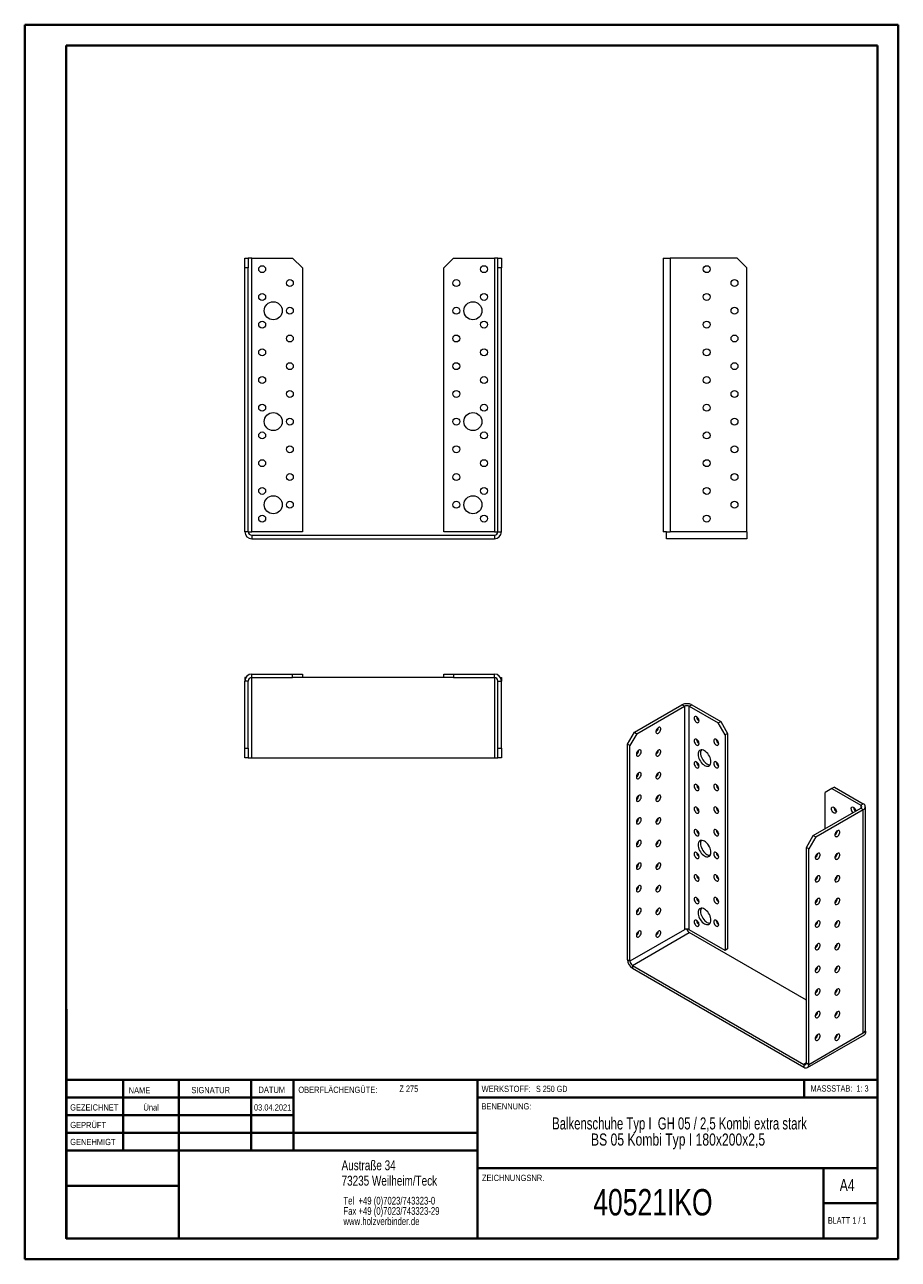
# Model space of a CAD drawing. Header units: millimetres. Extents: x 0 to 210, y 0 to 297.
import ezdxf

# ---------------------------------------------------------------- set-up
doc = ezdxf.new("R2010")
doc.units = ezdxf.units.MM
doc.styles.add('SLDTEXTSTYLE0', font='TXT', dxfattribs={"width": 0.75})
doc.styles.add('SLDTEXTSTYLE1', font='TXT', dxfattribs={"width": 0.681818})
doc.styles.add('SLDTEXTSTYLE2', font='TXT', dxfattribs={"width": 0.7})
doc.styles.add('SLDTEXTSTYLE3', font='TXT', dxfattribs={"width": 0.6875})
doc.styles.add('SLDTEXTSTYLE4', font='TXT', dxfattribs={"width": 0.69898})

# ---------------------------------------------------------------- blocks, each defined once
blk = doc.blocks.new('SW_NOTE_0')
at = {"color": 0, "linetype": 'Continuous', "lineweight": 0, "char_height": 1.8521, "attachment_point": 1, "style": 'SLDTEXTSTYLE0'}
for s, insert in [('Tel  +49 (0)7023/743323-0', (0, 2.39)), ('Fax +49 (0)7023/743323-29', (0, -0.08)), ('www.holzverbinder.de', (0, -2.55))]:
    blk.add_mtext(s, dxfattribs=dict(at, insert=insert))
blk = doc.blocks.new('SW_NOTE_1')
at = {"color": 0, "linetype": 'Continuous', "lineweight": 0, "char_height": 2.9104, "attachment_point": 2}
for s, insert, style in [('Balkenschuhe Typ I  GH 05 / 2,5 Kombi extra stark', (45.38, 3.75), 'SLDTEXTSTYLE4'), ('BS 05 Kombi Typ I 180x200x2,5', (45.03, -0.13), 'SLDTEXTSTYLE0')]:
    blk.add_mtext(s, dxfattribs=dict(at, insert=insert, style=style))

msp = doc.modelspace()

# ---------------------------------------------------------------- linework, layer by layer
at = {"color": 7, "linetype": 'Continuous', "lineweight": 40}
for p, q in [((0.08, 0.21), (0.08, 297.21)), ((0.08, 297.21), (210.08, 297.21)), ((210.08, 0.21), (210.08, 297.21)), ((210.08, 292.21), (210.08, 297.21)), ((10.08, 292.21), (205.08, 292.21)), ((10.08, 5.21), (10.08, 292.21)), ((205.08, 5.21), (205.08, 292.21)), ((10.11, 60.37), (10.11, 5.12)), ((205.08, 43.37), (10.11, 43.37)), ((23.71, 43.37), (23.71, 26.37)), ((37.1, 43.37), (37.1, 5.12)), ((54.51, 43.37), (54.51, 26.37)), ((64.71, 26.37), (64.71, 43.37)), ((108.91, 43.37), (108.91, 5.12)), ((187.47, 39.12), (187.47, 43.37)), ((64.71, 39.1), (10.11, 39.1)), ((205.08, 39.12), (108.91, 39.12)), ((64.71, 34.87), (10.11, 34.87)), ((108.91, 30.62), (10.11, 30.62)), ((108.91, 26.37), (10.11, 26.37)), ((108.91, 22.12), (205.08, 22.12)), ((192.08, 5.21), (192.08, 22.21)), ((37.1, 17.87), (10.11, 17.87)), ((10.11, 13.71), (10.08, 13.71)), ((205.08, 13.71), (192.08, 13.71)), ((10.11, 9.46), (10.08, 9.46)), ((10.08, 5.21), (205.08, 5.21)), ((205.08, 5.21), (180.99, 5.21)), ((0.08, 0.21), (210.08, 0.21))]:
    msp.add_line(p, q, dxfattribs=at)
at = {"color": 7, "linetype": 'Continuous', "lineweight": 15}
for p, q in [((52.99, 241.07), (53.82, 241.07)), ((52.99, 238.73), (52.99, 241.07)), ((53.82, 241.07), (53.82, 238.73)), ((54.66, 241.07), (53.82, 241.07)), ((54.66, 175.23), (54.66, 241.07)), ((54.66, 241.07), (64.49, 241.07)), ((66.82, 238.73), (64.49, 241.07)), ((103.16, 241.07), (100.82, 238.73)), ((103.16, 241.07), (112.99, 241.07)), ((112.99, 241.07), (112.99, 175.23)), ((113.82, 241.07), (112.99, 241.07)), ((113.82, 238.73), (113.82, 241.07)), ((113.82, 241.07), (114.66, 241.07)), ((114.66, 241.07), (114.66, 238.73)), ((153.54, 241.07), (153.54, 175.23)), ((153.54, 241.07), (155.21, 241.07)), ((155.21, 241.07), (155.21, 175.23)), ((171.37, 241.07), (155.21, 241.07)), ((173.71, 238.73), (171.37, 241.07)), ((52.99, 175.23), (52.99, 238.73)), ((53.82, 238.73), (52.99, 238.73)), ((53.82, 175.23), (53.82, 238.73)), ((66.82, 238.73), (66.82, 175.23)), ((100.82, 175.23), (100.82, 238.73)), ((114.66, 238.73), (113.82, 238.73)), ((113.82, 175.23), (113.82, 238.73)), ((114.66, 175.23), (114.66, 238.73)), ((173.71, 175.23), (173.71, 238.73)), ((53.82, 175.23), (52.99, 175.23)), ((53.82, 175.23), (54.66, 175.23)), ((66.82, 175.23), (54.66, 175.23)), ((112.99, 175.23), (100.82, 175.23)), ((112.99, 175.23), (113.82, 175.23)), ((113.82, 175.23), (114.66, 175.23)), ((154.37, 175.23), (153.54, 175.23)), ((154.37, 175.23), (155.21, 175.23)), ((154.37, 173.57), (154.37, 175.23)), ((173.71, 175.23), (155.21, 175.23)), ((173.71, 175.23), (173.71, 173.57)), ((54.66, 174.4), (54.66, 173.57)), ((54.66, 174.4), (112.99, 174.4)), ((54.66, 173.57), (112.99, 173.57)), ((112.99, 174.4), (112.99, 173.57)), ((173.71, 173.57), (154.37, 173.57)), ((52.99, 140.17), (52.99, 139.33)), ((53.21, 140.17), (52.99, 140.17)), ((54.66, 140.17), (54.66, 141)), ((54.66, 141), (64.49, 141)), ((54.66, 140.17), (64.49, 140.17)), ((54.66, 120.83), (54.66, 140.17)), ((64.49, 140.17), (64.49, 141)), ((64.49, 141), (66.82, 141)), ((66.82, 140.17), (64.49, 140.17)), ((66.82, 141), (66.82, 140.17)), ((100.82, 140.17), (66.82, 140.17)), ((100.82, 140.17), (100.82, 141)), ((100.82, 141), (103.16, 141)), ((103.16, 140.17), (100.82, 140.17)), ((103.16, 141), (103.16, 140.17)), ((103.16, 141), (112.99, 141)), ((103.16, 140.17), (112.99, 140.17)), ((112.99, 140.17), (112.99, 141)), ((112.99, 140.17), (112.99, 120.83)), ((114.43, 140.17), (114.66, 140.17)), ((114.66, 140.17), (114.66, 139.33)), ((53.82, 139.33), (52.99, 139.33)), ((52.99, 123.17), (52.99, 139.33)), ((53.82, 123.17), (53.82, 139.33)), ((113.82, 139.33), (114.66, 139.33)), ((113.82, 123.17), (113.82, 139.33)), ((114.66, 123.17), (114.66, 139.33)), ((146.64, 126.99), (158.07, 133.59)), ((147.23, 126.65), (158.66, 133.25)), ((158.66, 133.25), (158.07, 133.59)), ((158.66, 133.25), (158.66, 79.49)), ((159.84, 133.25), (160.43, 133.59)), ((159.84, 79.49), (159.84, 133.25)), ((159.84, 133.25), (166.79, 129.24)), ((160.43, 133.59), (167.38, 129.58)), ((166.79, 129.24), (167.38, 129.58)), ((168.44, 126.38), (166.79, 129.24)), ((167.38, 129.58), (169.03, 126.72)), ((144.99, 124.13), (146.64, 126.99)), ((147.23, 126.65), (145.58, 123.79)), ((146.64, 126.99), (147.23, 126.65)), ((169.03, 126.72), (168.44, 126.38)), ((168.44, 126.38), (168.44, 74.53)), ((169.03, 126.72), (169.03, 74.87)), ((52.99, 123.17), (53.82, 123.17)), ((52.99, 120.83), (52.99, 123.17)), ((53.82, 123.17), (53.82, 120.83)), ((113.82, 123.17), (114.66, 123.17)), ((113.82, 120.83), (113.82, 123.17)), ((114.66, 123.17), (114.66, 120.83)), ((145.58, 123.79), (144.99, 124.13)), ((144.99, 72.28), (144.99, 124.13)), ((145.58, 71.94), (145.58, 123.79)), ((53.82, 120.83), (52.99, 120.83)), ((53.82, 120.83), (54.66, 120.83)), ((54.66, 120.83), (112.99, 120.83)), ((112.99, 120.83), (113.82, 120.83)), ((114.66, 120.83), (113.82, 120.83)), ((194.13, 113.45), (192.48, 112.5)), ((194.72, 113.79), (194.13, 113.45)), ((194.13, 113.45), (201.08, 109.44)), ((194.72, 113.79), (201.67, 109.78)), ((192.48, 103.79), (192.48, 112.5)), ((189.65, 102.16), (201.08, 108.76)), ((190.24, 101.82), (201.67, 108.42)), ((201.08, 109.44), (201.67, 109.78)), ((201.08, 109.44), (201.08, 108.76)), ((201.08, 108.76), (201.67, 108.42)), ((201.67, 54.66), (201.67, 108.42)), ((202.16, 55.34), (202.16, 109.1)), ((188, 99.3), (189.65, 102.16)), ((190.24, 101.82), (188.59, 98.96)), ((189.65, 102.16), (190.24, 101.82)), ((188.59, 98.96), (188, 99.3)), ((188, 47.45), (188, 99.3)), ((188.59, 47.11), (188.59, 98.96)), ((158.66, 79.49), (145.58, 71.94)), ((146.17, 70.92), (159.84, 78.81)), ((168.44, 74.53), (159.84, 79.49)), ((188, 62.55), (159.84, 78.81)), ((169.03, 74.87), (168.44, 74.53)), ((145.58, 71.94), (144.99, 72.28)), ((146.17, 70.92), (187.41, 47.11)), ((146.17, 70.92), (146.17, 70.24)), ((146.17, 70.24), (187.41, 46.43)), ((195.19, 59.08), (194.95, 59.22)), ((188.25, 46.35), (201.92, 54.24)), ((188.59, 47.11), (201.67, 54.66)), ((202.26, 55), (201.67, 54.66)), ((202.1, 55.09), (202.26, 55)), ((188, 47.45), (187.41, 47.11)), ((187.41, 47.11), (187.41, 46.43)), ((188, 47.45), (188.59, 47.11))]:
    msp.add_line(p, q, dxfattribs=at)
at = {"color": 7, "linetype": 'Continuous', "lineweight": 0}
for p, q in [((64.71, 39.12), (10.11, 39.12)), ((23.71, 5.21), (23.71, 5.12)), ((54.51, 5.21), (54.51, 5.12))]:
    msp.add_line(p, q, dxfattribs=at)
at = {"color": 7, "linetype": 'Continuous', "lineweight": 15, "flags": 128}
for points in [[(162.19, 129.71), (162.17, 129.92), (162.1, 130.13), (161.99, 130.34), (161.85, 130.53), (161.69, 130.68), (161.52, 130.77), (161.36, 130.81), (161.22, 130.79), (161.11, 130.71), (161.04, 130.57), (161.01, 130.39), (161.04, 130.19), (161.11, 129.97), (161.22, 129.76), (161.36, 129.57), (161.52, 129.43), (161.69, 129.33), (161.85, 129.29), (161.99, 129.32), (162.1, 129.4), (162.17, 129.53), (162.19, 129.71)], [(152.41, 128.15), (152.25, 128.02), (152.09, 127.86), (151.97, 127.66), (151.88, 127.44), (151.83, 127.23), (151.83, 127.03), (151.88, 126.88), (151.97, 126.76), (152.09, 126.71), (152.25, 126.72), (152.41, 126.79), (152.58, 126.91), (152.73, 127.08), (152.86, 127.28), (152.95, 127.49), (152.99, 127.71), (152.99, 127.9), (152.95, 128.06), (152.86, 128.17), (152.73, 128.22), (152.58, 128.22), (152.41, 128.15)], [(162.19, 124.27), (162.17, 124.47), (162.1, 124.69), (161.99, 124.9), (161.85, 125.09), (161.69, 125.23), (161.52, 125.33), (161.36, 125.37), (161.22, 125.35), (161.11, 125.26), (161.04, 125.13), (161.01, 124.95), (161.04, 124.74), (161.11, 124.53), (161.22, 124.32), (161.36, 124.13), (161.52, 123.98), (161.69, 123.89), (161.85, 123.85), (161.99, 123.87), (162.1, 123.95), (162.17, 124.09), (162.19, 124.27)], [(166.91, 124.27), (166.88, 124.47), (166.81, 124.69), (166.7, 124.9), (166.56, 125.09), (166.4, 125.23), (166.23, 125.33), (166.07, 125.37), (165.93, 125.35), (165.82, 125.26), (165.75, 125.13), (165.73, 124.95), (165.75, 124.74), (165.82, 124.53), (165.93, 124.32), (166.07, 124.13), (166.23, 123.98), (166.4, 123.89), (166.56, 123.85), (166.7, 123.87), (166.81, 123.96), (166.88, 124.09), (166.91, 124.27)], [(147.7, 122.7), (147.53, 122.58), (147.38, 122.41), (147.25, 122.21), (147.16, 122), (147.11, 121.78), (147.11, 121.59), (147.16, 121.43), (147.25, 121.32), (147.38, 121.27), (147.53, 121.28), (147.7, 121.34), (147.86, 121.47), (148.02, 121.64), (148.14, 121.84), (148.23, 122.05), (148.28, 122.26), (148.28, 122.46), (148.23, 122.62), (148.14, 122.73), (148.02, 122.78), (147.86, 122.77), (147.7, 122.7)], [(152.41, 122.7), (152.25, 122.58), (152.09, 122.41), (151.97, 122.21), (151.88, 122), (151.83, 121.78), (151.83, 121.59), (151.88, 121.43), (151.97, 121.32), (152.09, 121.27), (152.25, 121.27), (152.41, 121.34), (152.58, 121.47), (152.73, 121.64), (152.86, 121.84), (152.95, 122.05), (152.99, 122.26), (152.99, 122.46), (152.95, 122.62), (152.86, 122.73), (152.73, 122.78), (152.58, 122.77), (152.41, 122.7)], [(165.02, 119.91), (165, 120.23), (164.93, 120.57), (164.82, 120.92), (164.66, 121.26), (164.47, 121.59), (164.26, 121.89), (164.01, 122.16), (163.76, 122.39), (163.49, 122.57), (163.22, 122.69), (162.97, 122.76), (162.72, 122.77), (162.5, 122.72), (162.32, 122.61), (162.16, 122.45), (162.05, 122.23), (161.98, 121.98), (161.96, 121.68), (161.98, 121.36), (162.05, 121.02), (162.16, 120.68), (162.32, 120.34), (162.5, 120.01), (162.72, 119.71), (162.97, 119.44), (163.22, 119.21), (163.49, 119.03), (163.76, 118.9), (164.01, 118.83), (164.26, 118.82), (164.47, 118.87), (164.66, 118.98), (164.82, 119.15), (164.93, 119.36), (165, 119.62), (165.02, 119.91)], [(162.74, 122.77), (162.64, 122.57), (162.57, 122.32), (162.55, 122.02), (162.57, 121.7), (162.64, 121.36), (162.75, 121.02), (162.9, 120.68), (163.09, 120.35), (163.31, 120.05), (163.55, 119.78), (163.81, 119.55), (164.08, 119.37), (164.34, 119.24), (164.6, 119.17), (164.83, 119.16)], [(162.19, 118.83), (162.17, 119.03), (162.1, 119.25), (161.99, 119.46), (161.85, 119.64), (161.69, 119.79), (161.52, 119.89), (161.36, 119.93), (161.22, 119.9), (161.11, 119.82), (161.04, 119.68), (161.01, 119.51), (161.04, 119.3), (161.11, 119.08), (161.22, 118.87), (161.36, 118.69), (161.52, 118.54), (161.69, 118.44), (161.85, 118.4), (161.99, 118.43), (162.1, 118.51), (162.17, 118.65), (162.19, 118.83)], [(166.91, 118.83), (166.88, 119.03), (166.81, 119.25), (166.7, 119.46), (166.56, 119.64), (166.4, 119.79), (166.23, 119.89), (166.07, 119.93), (165.93, 119.9), (165.82, 119.82), (165.75, 119.68), (165.73, 119.51), (165.75, 119.3), (165.82, 119.08), (165.93, 118.87), (166.07, 118.69), (166.23, 118.54), (166.4, 118.44), (166.56, 118.41), (166.7, 118.43), (166.81, 118.51), (166.88, 118.65), (166.91, 118.83)], [(147.7, 117.26), (147.53, 117.14), (147.38, 116.97), (147.25, 116.77), (147.16, 116.55), (147.11, 116.34), (147.11, 116.15), (147.16, 115.99), (147.25, 115.88), (147.38, 115.82), (147.53, 115.83), (147.7, 115.9), (147.86, 116.02), (148.02, 116.19), (148.14, 116.39), (148.23, 116.61), (148.28, 116.82), (148.28, 117.01), (148.23, 117.17), (148.14, 117.28), (148.02, 117.34), (147.86, 117.33), (147.7, 117.26)], [(152.41, 117.26), (152.25, 117.14), (152.09, 116.97), (151.97, 116.77), (151.88, 116.55), (151.83, 116.34), (151.83, 116.15), (151.88, 115.99), (151.97, 115.88), (152.09, 115.82), (152.25, 115.83), (152.41, 115.9), (152.58, 116.02), (152.73, 116.19), (152.86, 116.39), (152.95, 116.61), (152.99, 116.82), (152.99, 117.01), (152.95, 117.17), (152.86, 117.28), (152.73, 117.34), (152.58, 117.33), (152.41, 117.26)], [(162.19, 113.38), (162.17, 113.59), (162.1, 113.8), (161.99, 114.01), (161.85, 114.2), (161.69, 114.35), (161.52, 114.44), (161.36, 114.48), (161.22, 114.46), (161.11, 114.38), (161.04, 114.24), (161.01, 114.06), (161.04, 113.86), (161.11, 113.64), (161.22, 113.43), (161.36, 113.24), (161.52, 113.1), (161.69, 113), (161.85, 112.96), (161.99, 112.98), (162.1, 113.07), (162.17, 113.2), (162.19, 113.38)], [(166.91, 113.38), (166.88, 113.59), (166.81, 113.8), (166.7, 114.01), (166.56, 114.2), (166.4, 114.35), (166.23, 114.44), (166.07, 114.48), (165.93, 114.46), (165.82, 114.38), (165.75, 114.24), (165.73, 114.06), (165.75, 113.86), (165.82, 113.64), (165.93, 113.43), (166.07, 113.24), (166.23, 113.1), (166.4, 113), (166.56, 112.96), (166.7, 112.99), (166.81, 113.07), (166.88, 113.2), (166.91, 113.38)], [(147.7, 111.82), (147.53, 111.69), (147.38, 111.53), (147.25, 111.33), (147.16, 111.11), (147.11, 110.9), (147.11, 110.7), (147.16, 110.54), (147.25, 110.43), (147.38, 110.38), (147.53, 110.39), (147.7, 110.46), (147.86, 110.58), (148.02, 110.75), (148.14, 110.95), (148.23, 111.16), (148.28, 111.38), (148.28, 111.57), (148.23, 111.73), (148.14, 111.84), (148.02, 111.89), (147.86, 111.89), (147.7, 111.82)], [(152.41, 111.82), (152.25, 111.69), (152.09, 111.52), (151.97, 111.32), (151.88, 111.11), (151.83, 110.9), (151.83, 110.7), (151.88, 110.54), (151.97, 110.43), (152.09, 110.38), (152.25, 110.39), (152.41, 110.46), (152.58, 110.58), (152.73, 110.75), (152.86, 110.95), (152.95, 111.16), (152.99, 111.38), (152.99, 111.57), (152.95, 111.73), (152.86, 111.84), (152.73, 111.89), (152.58, 111.89), (152.41, 111.82)], [(162.19, 107.94), (162.17, 108.14), (162.1, 108.36), (161.99, 108.57), (161.85, 108.76), (161.69, 108.9), (161.52, 109), (161.36, 109.04), (161.22, 109.02), (161.11, 108.93), (161.04, 108.8), (161.01, 108.62), (161.04, 108.41), (161.11, 108.2), (161.22, 107.99), (161.36, 107.8), (161.52, 107.65), (161.69, 107.56), (161.85, 107.52), (161.99, 107.54), (162.1, 107.62), (162.17, 107.76), (162.19, 107.94)], [(166.91, 107.94), (166.88, 108.14), (166.81, 108.36), (166.7, 108.57), (166.56, 108.76), (166.4, 108.9), (166.23, 109), (166.07, 109.04), (165.93, 109.02), (165.82, 108.93), (165.75, 108.8), (165.73, 108.62), (165.75, 108.41), (165.82, 108.2), (165.93, 107.99), (166.07, 107.8), (166.23, 107.65), (166.4, 107.56), (166.56, 107.52), (166.7, 107.54), (166.81, 107.62), (166.88, 107.76), (166.91, 107.94)], [(194.01, 108.62), (194.04, 108.8), (194.11, 108.94), (194.22, 109.02), (194.36, 109.04), (194.52, 109), (194.69, 108.91), (194.85, 108.76), (194.99, 108.57), (195.1, 108.36), (195.17, 108.15), (195.19, 107.94), (195.17, 107.76), (195.1, 107.63), (194.99, 107.54), (194.85, 107.52), (194.69, 107.56), (194.52, 107.66), (194.36, 107.8), (194.22, 107.99), (194.11, 108.2), (194.04, 108.42), (194.01, 108.62)], [(198.73, 108.62), (198.75, 108.8), (198.82, 108.94), (198.93, 109.02), (199.07, 109.04), (199.23, 109), (199.4, 108.91), (199.56, 108.76), (199.7, 108.57), (199.81, 108.36), (199.88, 108.15), (199.9, 108.07)], [(147.7, 106.37), (147.53, 106.25), (147.38, 106.08), (147.25, 105.88), (147.16, 105.67), (147.11, 105.45), (147.11, 105.26), (147.16, 105.1), (147.25, 104.99), (147.38, 104.94), (147.53, 104.94), (147.7, 105.01), (147.86, 105.14), (148.02, 105.3), (148.14, 105.5), (148.23, 105.72), (148.28, 105.93), (148.28, 106.13), (148.23, 106.29), (148.14, 106.4), (148.02, 106.45), (147.86, 106.44), (147.7, 106.37)], [(152.41, 106.37), (152.25, 106.25), (152.09, 106.08), (151.97, 105.88), (151.88, 105.67), (151.83, 105.45), (151.83, 105.26), (151.88, 105.1), (151.97, 104.99), (152.09, 104.94), (152.25, 104.94), (152.41, 105.01), (152.58, 105.14), (152.73, 105.3), (152.86, 105.5), (152.95, 105.72), (152.99, 105.93), (152.99, 106.13), (152.95, 106.28), (152.86, 106.4), (152.73, 106.45), (152.58, 106.44), (152.41, 106.37)], [(147.7, 100.93), (147.53, 100.81), (147.38, 100.64), (147.25, 100.44), (147.16, 100.22), (147.11, 100.01), (147.11, 99.82), (147.16, 99.66), (147.25, 99.55), (147.38, 99.49), (147.53, 99.5), (147.7, 99.57), (147.86, 99.69), (148.02, 99.86), (148.14, 100.06), (148.23, 100.28), (148.28, 100.49), (148.28, 100.68), (148.23, 100.84), (148.14, 100.95), (148.02, 101.01), (147.86, 101), (147.7, 100.93)], [(152.41, 100.93), (152.25, 100.81), (152.09, 100.64), (151.97, 100.44), (151.88, 100.22), (151.83, 100.01), (151.83, 99.82), (151.88, 99.66), (151.97, 99.55), (152.09, 99.49), (152.25, 99.5), (152.41, 99.57), (152.58, 99.69), (152.73, 99.86), (152.86, 100.06), (152.95, 100.28), (152.99, 100.49), (152.99, 100.68), (152.95, 100.84), (152.86, 100.95), (152.73, 101.01), (152.58, 101), (152.41, 100.93)], [(162.19, 102.49), (162.17, 102.7), (162.1, 102.92), (161.99, 103.13), (161.85, 103.31), (161.69, 103.46), (161.52, 103.56), (161.36, 103.59), (161.22, 103.57), (161.11, 103.49), (161.04, 103.35), (161.01, 103.17), (161.04, 102.97), (161.11, 102.75), (161.22, 102.54), (161.36, 102.36), (161.52, 102.21), (161.69, 102.11), (161.85, 102.07), (161.99, 102.1), (162.1, 102.18), (162.17, 102.32), (162.19, 102.49)], [(165.02, 98.14), (165, 98.46), (164.93, 98.8), (164.82, 99.14), (164.66, 99.48), (164.47, 99.81), (164.26, 100.11), (164.01, 100.38), (163.76, 100.61), (163.49, 100.79), (163.22, 100.92), (162.97, 100.99), (162.72, 101), (162.5, 100.95), (162.32, 100.84), (162.16, 100.67), (162.05, 100.46), (161.98, 100.2), (161.96, 99.91), (161.98, 99.59), (162.05, 99.25), (162.16, 98.91), (162.32, 98.56), (162.5, 98.24), (162.72, 97.93), (162.97, 97.66), (163.22, 97.44), (163.49, 97.25), (163.76, 97.13), (164.01, 97.06), (164.26, 97.05), (164.47, 97.1), (164.66, 97.21), (164.82, 97.37), (164.93, 97.59), (165, 97.85), (165.02, 98.14)], [(162.74, 101), (162.64, 100.8), (162.57, 100.54), (162.55, 100.25), (162.57, 99.93), (162.64, 99.59), (162.75, 99.25), (162.9, 98.9), (163.09, 98.58), (163.31, 98.27), (163.55, 98), (163.81, 97.78), (164.08, 97.6), (164.34, 97.47), (164.6, 97.4), (164.83, 97.39)], [(166.91, 102.49), (166.88, 102.7), (166.81, 102.92), (166.7, 103.13), (166.56, 103.31), (166.4, 103.46), (166.23, 103.56), (166.07, 103.6), (165.93, 103.57), (165.82, 103.49), (165.75, 103.35), (165.73, 103.18), (165.75, 102.97), (165.82, 102.75), (165.93, 102.54), (166.07, 102.36), (166.23, 102.21), (166.4, 102.11), (166.56, 102.07), (166.7, 102.1), (166.81, 102.18), (166.88, 102.32), (166.91, 102.49)], [(195.43, 103.32), (195.26, 103.19), (195.11, 103.02), (194.98, 102.82), (194.89, 102.61), (194.84, 102.39), (194.84, 102.2), (194.89, 102.04), (194.98, 101.93), (195.11, 101.88), (195.26, 101.89), (195.43, 101.95), (195.59, 102.08), (195.75, 102.25), (195.87, 102.45), (195.96, 102.66), (196.01, 102.87), (196.01, 103.07), (195.96, 103.23), (195.87, 103.34), (195.75, 103.39), (195.59, 103.38), (195.43, 103.32)], [(162.19, 97.05), (162.17, 97.26), (162.1, 97.47), (161.99, 97.68), (161.85, 97.87), (161.69, 98.02), (161.52, 98.11), (161.36, 98.15), (161.22, 98.13), (161.11, 98.04), (161.04, 97.91), (161.01, 97.73), (161.04, 97.53), (161.11, 97.31), (161.22, 97.1), (161.36, 96.91), (161.52, 96.77), (161.69, 96.67), (161.85, 96.63), (161.99, 96.65), (162.1, 96.74), (162.17, 96.87), (162.19, 97.05)], [(166.91, 97.05), (166.88, 97.26), (166.81, 97.47), (166.7, 97.68), (166.56, 97.87), (166.4, 98.02), (166.23, 98.11), (166.07, 98.15), (165.93, 98.13), (165.82, 98.05), (165.75, 97.91), (165.73, 97.73), (165.75, 97.53), (165.82, 97.31), (165.93, 97.1), (166.07, 96.91), (166.23, 96.77), (166.4, 96.67), (166.56, 96.63), (166.7, 96.65), (166.81, 96.74), (166.88, 96.87), (166.91, 97.05)], [(147.7, 95.49), (147.53, 95.36), (147.38, 95.19), (147.25, 94.99), (147.16, 94.78), (147.11, 94.57), (147.11, 94.37), (147.16, 94.21), (147.25, 94.1), (147.38, 94.05), (147.53, 94.06), (147.7, 94.13), (147.86, 94.25), (148.02, 94.42), (148.14, 94.62), (148.23, 94.83), (148.28, 95.05), (148.28, 95.24), (148.23, 95.4), (148.14, 95.51), (148.02, 95.56), (147.86, 95.55), (147.7, 95.49)], [(152.41, 95.49), (152.25, 95.36), (152.09, 95.19), (151.97, 94.99), (151.88, 94.78), (151.83, 94.57), (151.83, 94.37), (151.88, 94.21), (151.97, 94.1), (152.09, 94.05), (152.25, 94.06), (152.41, 94.13), (152.58, 94.25), (152.73, 94.42), (152.86, 94.62), (152.95, 94.83), (152.99, 95.05), (152.99, 95.24), (152.95, 95.4), (152.86, 95.51), (152.73, 95.56), (152.58, 95.55), (152.41, 95.49)], [(190.71, 97.87), (190.55, 97.75), (190.39, 97.58), (190.27, 97.38), (190.18, 97.16), (190.13, 96.95), (190.13, 96.76), (190.18, 96.6), (190.27, 96.49), (190.39, 96.44), (190.55, 96.44), (190.71, 96.51), (190.88, 96.63), (191.03, 96.8), (191.16, 97), (191.25, 97.22), (191.3, 97.43), (191.3, 97.63), (191.25, 97.78), (191.16, 97.89), (191.03, 97.95), (190.88, 97.94), (190.71, 97.87)], [(195.43, 97.87), (195.26, 97.75), (195.11, 97.58), (194.98, 97.38), (194.89, 97.16), (194.84, 96.95), (194.84, 96.76), (194.89, 96.6), (194.98, 96.49), (195.11, 96.43), (195.26, 96.44), (195.43, 96.51), (195.59, 96.63), (195.75, 96.8), (195.87, 97), (195.96, 97.22), (196.01, 97.43), (196.01, 97.62), (195.96, 97.78), (195.87, 97.89), (195.75, 97.95), (195.59, 97.94), (195.43, 97.87)], [(162.19, 91.61), (162.17, 91.81), (162.1, 92.03), (161.99, 92.24), (161.85, 92.42), (161.69, 92.57), (161.52, 92.67), (161.36, 92.71), (161.22, 92.68), (161.11, 92.6), (161.04, 92.47), (161.01, 92.29), (161.04, 92.08), (161.11, 91.87), (161.22, 91.66), (161.36, 91.47), (161.52, 91.32), (161.69, 91.23), (161.85, 91.19), (161.99, 91.21), (162.1, 91.29), (162.17, 91.43), (162.19, 91.61)], [(166.91, 91.61), (166.88, 91.81), (166.81, 92.03), (166.7, 92.24), (166.56, 92.43), (166.4, 92.57), (166.23, 92.67), (166.07, 92.71), (165.93, 92.68), (165.82, 92.6), (165.75, 92.47), (165.73, 92.29), (165.75, 92.08), (165.82, 91.87), (165.93, 91.66), (166.07, 91.47), (166.23, 91.32), (166.4, 91.23), (166.56, 91.19), (166.7, 91.21), (166.81, 91.29), (166.88, 91.43), (166.91, 91.61)], [(190.71, 92.43), (190.55, 92.31), (190.39, 92.14), (190.27, 91.94), (190.18, 91.72), (190.13, 91.51), (190.13, 91.31), (190.18, 91.16), (190.27, 91.05), (190.39, 90.99), (190.55, 91), (190.71, 91.07), (190.88, 91.19), (191.03, 91.36), (191.16, 91.56), (191.25, 91.77), (191.3, 91.99), (191.3, 92.18), (191.25, 92.34), (191.16, 92.45), (191.03, 92.5), (190.88, 92.5), (190.71, 92.43)], [(195.43, 92.43), (195.26, 92.3), (195.11, 92.14), (194.98, 91.94), (194.89, 91.72), (194.84, 91.51), (194.84, 91.31), (194.89, 91.16), (194.98, 91.04), (195.11, 90.99), (195.26, 91), (195.43, 91.07), (195.59, 91.19), (195.75, 91.36), (195.87, 91.56), (195.96, 91.77), (196.01, 91.99), (196.01, 92.18), (195.96, 92.34), (195.87, 92.45), (195.75, 92.5), (195.59, 92.5), (195.43, 92.43)], [(147.7, 90.04), (147.53, 89.92), (147.38, 89.75), (147.25, 89.55), (147.16, 89.34), (147.11, 89.12), (147.11, 88.93), (147.16, 88.77), (147.25, 88.66), (147.38, 88.61), (147.53, 88.61), (147.7, 88.68), (147.86, 88.81), (148.02, 88.97), (148.14, 89.17), (148.23, 89.39), (148.28, 89.6), (148.28, 89.8), (148.23, 89.95), (148.14, 90.07), (148.02, 90.12), (147.86, 90.11), (147.7, 90.04)], [(152.41, 90.04), (152.25, 89.92), (152.09, 89.75), (151.97, 89.55), (151.88, 89.34), (151.83, 89.12), (151.83, 88.93), (151.88, 88.77), (151.97, 88.66), (152.09, 88.61), (152.25, 88.61), (152.41, 88.68), (152.58, 88.8), (152.73, 88.97), (152.86, 89.17), (152.95, 89.39), (152.99, 89.6), (152.99, 89.8), (152.95, 89.95), (152.86, 90.06), (152.73, 90.12), (152.58, 90.11), (152.41, 90.04)], [(162.19, 86.16), (162.17, 86.37), (162.1, 86.59), (161.99, 86.8), (161.85, 86.98), (161.69, 87.13), (161.52, 87.23), (161.36, 87.26), (161.22, 87.24), (161.11, 87.16), (161.04, 87.02), (161.01, 86.84), (161.04, 86.64), (161.11, 86.42), (161.22, 86.21), (161.36, 86.03), (161.52, 85.88), (161.69, 85.78), (161.85, 85.74), (161.99, 85.77), (162.1, 85.85), (162.17, 85.99), (162.19, 86.16)], [(166.91, 86.16), (166.88, 86.37), (166.81, 86.59), (166.7, 86.8), (166.56, 86.98), (166.4, 87.13), (166.23, 87.23), (166.07, 87.26), (165.93, 87.24), (165.82, 87.16), (165.75, 87.02), (165.73, 86.84), (165.75, 86.64), (165.82, 86.42), (165.93, 86.21), (166.07, 86.03), (166.23, 85.88), (166.4, 85.78), (166.56, 85.74), (166.7, 85.77), (166.81, 85.85), (166.88, 85.99), (166.91, 86.16)], [(190.71, 86.98), (190.55, 86.86), (190.39, 86.69), (190.27, 86.49), (190.18, 86.28), (190.13, 86.06), (190.13, 85.87), (190.18, 85.71), (190.27, 85.6), (190.39, 85.55), (190.55, 85.56), (190.71, 85.62), (190.88, 85.75), (191.03, 85.92), (191.16, 86.12), (191.25, 86.33), (191.3, 86.54), (191.3, 86.74), (191.25, 86.9), (191.16, 87.01), (191.03, 87.06), (190.88, 87.05), (190.71, 86.98)], [(195.43, 86.98), (195.26, 86.86), (195.11, 86.69), (194.98, 86.49), (194.89, 86.28), (194.84, 86.06), (194.84, 85.87), (194.89, 85.71), (194.98, 85.6), (195.11, 85.55), (195.26, 85.56), (195.43, 85.62), (195.59, 85.75), (195.75, 85.92), (195.87, 86.12), (195.96, 86.33), (196.01, 86.54), (196.01, 86.74), (195.96, 86.9), (195.87, 87.01), (195.75, 87.06), (195.59, 87.05), (195.43, 86.98)], [(147.7, 84.6), (147.53, 84.48), (147.38, 84.31), (147.25, 84.11), (147.16, 83.89), (147.11, 83.68), (147.11, 83.49), (147.16, 83.33), (147.25, 83.22), (147.38, 83.16), (147.53, 83.17), (147.7, 83.24), (147.86, 83.36), (148.02, 83.53), (148.14, 83.73), (148.23, 83.95), (148.28, 84.16), (148.28, 84.35), (148.23, 84.51), (148.14, 84.62), (148.02, 84.68), (147.86, 84.67), (147.7, 84.6)], [(152.41, 84.6), (152.25, 84.48), (152.09, 84.31), (151.97, 84.11), (151.88, 83.89), (151.83, 83.68), (151.83, 83.48), (151.88, 83.33), (151.97, 83.22), (152.09, 83.16), (152.25, 83.17), (152.41, 83.24), (152.58, 83.36), (152.73, 83.53), (152.86, 83.73), (152.95, 83.95), (152.99, 84.16), (152.99, 84.35), (152.95, 84.51), (152.86, 84.62), (152.73, 84.67), (152.58, 84.67), (152.41, 84.6)], [(165.02, 81.81), (165, 82.13), (164.93, 82.47), (164.82, 82.81), (164.66, 83.15), (164.47, 83.48), (164.26, 83.78), (164.01, 84.05), (163.76, 84.28), (163.49, 84.46), (163.22, 84.59), (162.97, 84.66), (162.72, 84.67), (162.5, 84.62), (162.32, 84.51), (162.16, 84.34), (162.05, 84.13), (161.98, 83.87), (161.96, 83.58), (161.98, 83.26), (162.05, 82.92), (162.16, 82.57), (162.32, 82.23), (162.5, 81.91), (162.72, 81.6), (162.97, 81.33), (163.22, 81.1), (163.49, 80.92), (163.76, 80.8), (164.01, 80.73), (164.26, 80.72), (164.47, 80.77), (164.66, 80.88), (164.82, 81.04), (164.93, 81.26), (165, 81.52), (165.02, 81.81)], [(162.74, 84.67), (162.64, 84.47), (162.57, 84.21), (162.55, 83.92), (162.57, 83.6), (162.64, 83.26), (162.75, 82.91), (162.9, 82.57), (163.09, 82.25), (163.31, 81.94), (163.55, 81.67), (163.81, 81.44), (164.08, 81.26), (164.34, 81.14), (164.6, 81.07), (164.83, 81.06)], [(162.19, 80.72), (162.17, 80.93), (162.1, 81.14), (161.99, 81.35), (161.85, 81.54), (161.69, 81.69), (161.52, 81.78), (161.36, 81.82), (161.22, 81.8), (161.11, 81.71), (161.04, 81.58), (161.01, 81.4), (161.04, 81.19), (161.11, 80.98), (161.22, 80.77), (161.36, 80.58), (161.52, 80.43), (161.69, 80.34), (161.85, 80.3), (161.99, 80.32), (162.1, 80.41), (162.17, 80.54), (162.19, 80.72)], [(166.91, 80.72), (166.88, 80.93), (166.81, 81.14), (166.7, 81.35), (166.56, 81.54), (166.4, 81.69), (166.23, 81.78), (166.07, 81.82), (165.93, 81.8), (165.82, 81.71), (165.75, 81.58), (165.73, 81.4), (165.75, 81.2), (165.82, 80.98), (165.93, 80.77), (166.07, 80.58), (166.23, 80.44), (166.4, 80.34), (166.56, 80.3), (166.7, 80.32), (166.81, 80.41), (166.88, 80.54), (166.91, 80.72)], [(190.71, 81.54), (190.55, 81.42), (190.39, 81.25), (190.27, 81.05), (190.18, 80.83), (190.13, 80.62), (190.13, 80.43), (190.18, 80.27), (190.27, 80.16), (190.39, 80.1), (190.55, 80.11), (190.71, 80.18), (190.88, 80.3), (191.03, 80.47), (191.16, 80.67), (191.25, 80.89), (191.3, 81.1), (191.3, 81.29), (191.25, 81.45), (191.16, 81.56), (191.03, 81.62), (190.88, 81.61), (190.71, 81.54)], [(195.43, 81.54), (195.26, 81.42), (195.11, 81.25), (194.98, 81.05), (194.89, 80.83), (194.84, 80.62), (194.84, 80.43), (194.89, 80.27), (194.98, 80.16), (195.11, 80.1), (195.26, 80.11), (195.43, 80.18), (195.59, 80.3), (195.75, 80.47), (195.87, 80.67), (195.96, 80.89), (196.01, 81.1), (196.01, 81.29), (195.96, 81.45), (195.87, 81.56), (195.75, 81.62), (195.59, 81.61), (195.43, 81.54)], [(147.7, 79.16), (147.53, 79.03), (147.38, 78.86), (147.25, 78.66), (147.16, 78.45), (147.11, 78.24), (147.11, 78.04), (147.16, 77.88), (147.25, 77.77), (147.38, 77.72), (147.53, 77.73), (147.7, 77.79), (147.86, 77.92), (148.02, 78.09), (148.14, 78.29), (148.23, 78.5), (148.28, 78.72), (148.28, 78.91), (148.23, 79.07), (148.14, 79.18), (148.02, 79.23), (147.86, 79.22), (147.7, 79.16)], [(152.41, 79.16), (152.25, 79.03), (152.09, 78.86), (151.97, 78.66), (151.88, 78.45), (151.83, 78.23), (151.83, 78.04), (151.88, 77.88), (151.97, 77.77), (152.09, 77.72), (152.25, 77.73), (152.41, 77.79), (152.58, 77.92), (152.73, 78.09), (152.86, 78.29), (152.95, 78.5), (152.99, 78.71), (152.99, 78.91), (152.95, 79.07), (152.86, 79.18), (152.73, 79.23), (152.58, 79.22), (152.41, 79.16)], [(190.71, 76.1), (190.55, 75.97), (190.39, 75.81), (190.27, 75.61), (190.18, 75.39), (190.13, 75.18), (190.13, 74.98), (190.18, 74.83), (190.27, 74.71), (190.39, 74.66), (190.55, 74.67), (190.71, 74.74), (190.88, 74.86), (191.03, 75.03), (191.16, 75.23), (191.25, 75.44), (191.3, 75.66), (191.3, 75.85), (191.25, 76.01), (191.16, 76.12), (191.03, 76.17), (190.88, 76.17), (190.71, 76.1)], [(195.43, 76.1), (195.26, 75.97), (195.11, 75.81), (194.98, 75.61), (194.89, 75.39), (194.84, 75.18), (194.84, 74.98), (194.89, 74.82), (194.98, 74.71), (195.11, 74.66), (195.26, 74.67), (195.43, 74.74), (195.59, 74.86), (195.75, 75.03), (195.87, 75.23), (195.96, 75.44), (196.01, 75.66), (196.01, 75.85), (195.96, 76.01), (195.87, 76.12), (195.75, 76.17), (195.59, 76.17), (195.43, 76.1)], [(190.71, 70.65), (190.55, 70.53), (190.39, 70.36), (190.27, 70.16), (190.18, 69.95), (190.13, 69.73), (190.13, 69.54), (190.18, 69.38), (190.27, 69.27), (190.39, 69.22), (190.55, 69.22), (190.71, 69.29), (190.88, 69.42), (191.03, 69.59), (191.16, 69.79), (191.25, 70), (191.3, 70.21), (191.3, 70.41), (191.25, 70.57), (191.16, 70.68), (191.03, 70.73), (190.88, 70.72), (190.71, 70.65)], [(195.43, 70.65), (195.26, 70.53), (195.11, 70.36), (194.98, 70.16), (194.89, 69.95), (194.84, 69.73), (194.84, 69.54), (194.89, 69.38), (194.98, 69.27), (195.11, 69.22), (195.26, 69.22), (195.43, 69.29), (195.59, 69.42), (195.75, 69.58), (195.87, 69.78), (195.96, 70), (196.01, 70.21), (196.01, 70.41), (195.96, 70.57), (195.87, 70.68), (195.75, 70.73), (195.59, 70.72), (195.43, 70.65)], [(190.71, 65.21), (190.55, 65.09), (190.39, 64.92), (190.27, 64.72), (190.18, 64.5), (190.13, 64.29), (190.13, 64.1), (190.18, 63.94), (190.27, 63.83), (190.39, 63.77), (190.55, 63.78), (190.71, 63.85), (190.88, 63.97), (191.03, 64.14), (191.16, 64.34), (191.25, 64.56), (191.3, 64.77), (191.3, 64.96), (191.25, 65.12), (191.16, 65.23), (191.03, 65.29), (190.88, 65.28), (190.71, 65.21)], [(195.43, 65.21), (195.26, 65.09), (195.11, 64.92), (194.98, 64.72), (194.89, 64.5), (194.84, 64.29), (194.84, 64.1), (194.89, 63.94), (194.98, 63.83), (195.11, 63.77), (195.26, 63.78), (195.43, 63.85), (195.59, 63.97), (195.75, 64.14), (195.87, 64.34), (195.96, 64.56), (196.01, 64.77), (196.01, 64.96), (195.96, 65.12), (195.87, 65.23), (195.75, 65.29), (195.59, 65.28), (195.43, 65.21)], [(190.71, 59.77), (190.55, 59.64), (190.39, 59.47), (190.27, 59.27), (190.18, 59.06), (190.13, 58.85), (190.13, 58.65), (190.18, 58.49), (190.27, 58.38), (190.39, 58.33), (190.55, 58.34), (190.71, 58.41), (190.88, 58.53), (191.03, 58.7), (191.16, 58.9), (191.25, 59.11), (191.3, 59.33), (191.3, 59.52), (191.25, 59.68), (191.16, 59.79), (191.03, 59.84), (190.88, 59.84), (190.71, 59.77)], [(195.43, 59.77), (195.26, 59.64), (195.11, 59.47), (194.98, 59.27), (194.89, 59.06), (194.84, 58.85), (194.84, 58.65), (194.89, 58.49), (194.98, 58.38), (195.11, 58.33), (195.26, 58.34), (195.43, 58.41), (195.59, 58.53), (195.75, 58.7), (195.87, 58.9), (195.96, 59.11), (196.01, 59.33), (196.01, 59.52), (195.96, 59.68), (195.87, 59.79), (195.75, 59.84), (195.59, 59.83), (195.43, 59.77)], [(190.71, 54.32), (190.55, 54.2), (190.39, 54.03), (190.27, 53.83), (190.18, 53.62), (190.13, 53.4), (190.13, 53.21), (190.18, 53.05), (190.27, 52.94), (190.39, 52.89), (190.55, 52.89), (190.71, 52.96), (190.88, 53.09), (191.03, 53.25), (191.16, 53.45), (191.25, 53.67), (191.3, 53.88), (191.3, 54.08), (191.25, 54.23), (191.16, 54.35), (191.03, 54.4), (190.88, 54.39), (190.71, 54.32)], [(195.43, 54.32), (195.26, 54.2), (195.11, 54.03), (194.98, 53.83), (194.89, 53.62), (194.84, 53.4), (194.84, 53.21), (194.89, 53.05), (194.98, 52.94), (195.11, 52.89), (195.26, 52.89), (195.43, 52.96), (195.59, 53.09), (195.75, 53.25), (195.87, 53.45), (195.96, 53.67), (196.01, 53.88), (196.01, 54.08), (195.96, 54.23), (195.87, 54.35), (195.75, 54.4), (195.59, 54.39), (195.43, 54.32)], [(202.16, 55.34), (202.15, 55.22), (202.1, 55.09)]]:
    msp.add_lwpolyline(points, dxfattribs=at)
at = {"color": 7, "linetype": 'Continuous', "lineweight": 15}
for centre, radius in [((57.16, 238.4), 0.833), ((110.49, 238.4), 0.833), ((164.04, 238.4), 0.833), ((63.82, 235.07), 0.833), ((103.82, 235.07), 0.833), ((170.71, 235.07), 0.833), ((57.16, 231.73), 0.833), ((110.49, 231.73), 0.833), ((164.04, 231.73), 0.833), ((59.82, 228.4), 2.17), ((63.82, 228.4), 0.833), ((103.82, 228.4), 0.833), ((107.82, 228.4), 2.17), ((170.71, 228.4), 0.833), ((57.16, 225.07), 0.833), ((110.49, 225.07), 0.833), ((164.04, 225.07), 0.833), ((63.82, 221.73), 0.833), ((103.82, 221.73), 0.833), ((170.71, 221.73), 0.833), ((57.16, 218.4), 0.833), ((110.49, 218.4), 0.833), ((164.04, 218.4), 0.833), ((63.82, 215.07), 0.833), ((103.82, 215.07), 0.833), ((170.71, 215.07), 0.833), ((57.16, 211.73), 0.833), ((110.49, 211.73), 0.833), ((164.04, 211.73), 0.833), ((63.82, 208.4), 0.833), ((103.82, 208.4), 0.833), ((170.71, 208.4), 0.833), ((57.16, 205.07), 0.833), ((110.49, 205.07), 0.833), ((164.04, 205.07), 0.833), ((59.82, 201.73), 2.17), ((63.82, 201.73), 0.833), ((103.82, 201.73), 0.833), ((107.82, 201.73), 2.17), ((170.71, 201.73), 0.833), ((57.16, 198.4), 0.833), ((110.49, 198.4), 0.833), ((164.04, 198.4), 0.833), ((63.82, 195.07), 0.833), ((103.82, 195.07), 0.833), ((170.71, 195.07), 0.833), ((57.16, 191.73), 0.833), ((110.49, 191.73), 0.833), ((164.04, 191.73), 0.833), ((63.82, 188.4), 0.833), ((103.82, 188.4), 0.833), ((170.71, 188.4), 0.833), ((57.16, 185.07), 0.833), ((110.49, 185.07), 0.833), ((164.04, 185.07), 0.833), ((59.82, 181.73), 2.17), ((63.82, 181.73), 0.833), ((103.82, 181.73), 0.833), ((107.82, 181.73), 2.17), ((170.71, 181.73), 0.833), ((57.16, 178.4), 0.833), ((110.49, 178.4), 0.833), ((164.04, 178.4), 0.833)]:
    msp.add_circle(centre, radius, dxfattribs=at)
for centre, radius, start, end in [((54.66, 175.23), 1.67, 180, 270), ((54.66, 175.23), 0.833, 180, 270), ((112.99, 175.23), 0.833, 270, 0), ((112.99, 175.23), 1.67, 270, 0), ((54.66, 139.33), 1.67, 90, 180), ((54.66, 139.33), 0.833, 90, 180), ((112.99, 139.33), 1.67, 0, 90), ((112.99, 139.33), 0.833, 0, 90), ((159.25, 131.32), 2.56, 62.6097, 117.3903), ((159.25, 132.11), 1.28, 62.6097, 117.3903), ((162.86, 130.78), 1.26, 182.0205, 237.9741), ((151.16, 128.19), 1.26, 302.026, 357.9794), ((162.86, 125.33), 1.26, 182.0205, 237.9741), ((167.57, 125.33), 1.26, 182.0205, 237.9741), ((146.44, 122.75), 1.26, 302.026, 357.9794), ((151.16, 122.75), 1.26, 302.026, 357.9794), ((162.86, 119.89), 1.26, 182.0205, 237.9741), ((167.57, 119.89), 1.26, 182.0205, 237.9741), ((146.44, 117.31), 1.26, 302.026, 357.9794), ((151.16, 117.3), 1.26, 302.026, 357.9794), ((162.86, 114.45), 1.26, 182.0205, 237.9741), ((167.57, 114.45), 1.26, 182.0205, 237.9741), ((146.44, 111.86), 1.26, 302.026, 357.9794), ((151.16, 111.86), 1.26, 302.026, 357.9794), ((162.86, 109), 1.26, 182.0205, 237.9741), ((167.57, 109), 1.26, 182.0205, 237.9741), ((195.86, 109.01), 1.26, 182.0263, 237.9737), ((200.02, 108.68), 1.29, 182.6724, 231.2054), ((200.61, 109.02), 1.29, 182.6724, 231.2054), ((200.95, 109.1), 0.364, 290.7834, 69.2166), ((201.41, 109.1), 0.728, 290.7834, 69.2166), ((146.44, 106.42), 1.26, 302.026, 357.9794), ((151.16, 106.42), 1.26, 302.026, 357.9794), ((162.86, 103.56), 1.26, 182.0205, 237.9741), ((167.57, 103.56), 1.26, 182.0205, 237.9741), ((194.17, 103.36), 1.26, 302.026, 357.9794), ((195.78, 103.45), 1.12, 220.7953, 234.04), ((193.95, 102.43), 1.24, 8.6609, 25.72), ((146.44, 100.97), 1.26, 302.026, 357.9794), ((151.16, 100.97), 1.26, 302.026, 357.9794), ((162.86, 98.12), 1.26, 182.0205, 237.9741), ((167.57, 98.12), 1.26, 182.0205, 237.9741), ((146.44, 95.53), 1.26, 302.026, 357.9794), ((151.16, 95.53), 1.26, 302.026, 357.9794), ((189.46, 97.92), 1.26, 302.026, 357.9794), ((194.17, 97.92), 1.26, 302.026, 357.9794), ((195.78, 98), 1.12, 220.7953, 234.04), ((193.95, 96.99), 1.24, 8.6609, 25.72), ((162.86, 92.67), 1.26, 182.0205, 237.9741), ((167.57, 92.67), 1.26, 182.0205, 237.9741), ((189.46, 92.47), 1.26, 302.026, 357.9794), ((194.17, 92.47), 1.26, 302.026, 357.9794), ((193.95, 91.55), 1.24, 8.6609, 25.72), ((146.44, 90.09), 1.26, 302.026, 357.9794), ((151.16, 90.09), 1.26, 302.026, 357.9794), ((195.78, 92.56), 1.12, 220.7953, 234.04), ((162.86, 87.23), 1.26, 182.0205, 237.9741), ((167.57, 87.23), 1.26, 182.0205, 237.9741), ((189.46, 87.03), 1.26, 302.026, 357.9794), ((194.17, 87.03), 1.26, 302.026, 357.9794), ((195.78, 87.12), 1.12, 220.7953, 234.04), ((193.95, 86.1), 1.24, 8.6609, 25.72), ((146.44, 84.64), 1.26, 302.026, 357.9794), ((151.16, 84.64), 1.26, 302.026, 357.9794), ((162.86, 81.78), 1.26, 182.0205, 237.9741), ((167.57, 81.79), 1.26, 182.0205, 237.9741), ((189.46, 81.59), 1.26, 302.026, 357.9794), ((194.17, 81.59), 1.26, 302.026, 357.9794), ((195.78, 81.67), 1.12, 220.7953, 234.04), ((193.95, 80.66), 1.24, 8.6609, 25.72), ((146.44, 79.2), 1.26, 302.026, 357.9794), ((151.16, 79.2), 1.26, 302.026, 357.9794), ((159.25, 78.36), 1.28, 62.6097, 117.3903), ((160.55, 79.91), 1.31, 192.2445, 236.976), ((189.46, 76.14), 1.26, 302.026, 357.9794), ((194.17, 76.14), 1.26, 302.026, 357.9794), ((195.78, 76.23), 1.12, 220.7953, 234.04), ((193.95, 75.22), 1.24, 8.6609, 25.72), ((147.55, 72.4), 2.56, 182.6055, 237.3945), ((146.86, 72), 1.28, 182.6055, 237.3945), ((189.46, 70.7), 1.26, 302.026, 357.9794), ((194.17, 70.7), 1.26, 302.026, 357.9794), ((195.78, 70.79), 1.12, 220.7953, 234.04), ((193.95, 69.77), 1.24, 8.6609, 25.72), ((189.46, 65.25), 1.26, 302.026, 357.9794), ((194.17, 65.25), 1.26, 302.026, 357.9794), ((195.78, 65.34), 1.12, 220.7953, 234.04), ((193.95, 64.33), 1.24, 8.6609, 25.72), ((189.46, 59.81), 1.26, 302.026, 357.9794), ((194.17, 59.81), 1.26, 302.026, 357.9794), ((189.46, 54.37), 1.26, 302.026, 357.9794), ((194.17, 54.37), 1.26, 302.026, 357.9794), ((201.2, 55.57), 1.02, 297.6449, 332.3489), ((201.47, 54.9), 0.799, 304.0564, 7.2558), ((187.64, 47.39), 0.364, 230.7967, 9.214), ((187.87, 46.99), 0.728, 230.7967, 9.214)]:
    msp.add_arc(centre, radius, start, end, dxfattribs=at)

# ---------------------------------------------------------------- block references
at = {"color": 7, "linetype": 'Continuous', "lineweight": 0}
for name, p in [('SW_NOTE_1', (112.11, 30.61)), ('SW_NOTE_0', (76.7, 12.85))]:
    msp.add_blockref(name, p, dxfattribs=at)

# ---------------------------------------------------------------- texts
for s, insert, char_height, attachment_point, style in [('NAME', (25.07, 41.62), 1.5, 1, 'SLDTEXTSTYLE0'), ('SIGNATUR', (40.14, 41.68), 1.5, 1, 'SLDTEXTSTYLE0'), ('DATUM', (56.28, 41.74), 1.5, 1, 'SLDTEXTSTYLE0'), ('OBERFLÄCHENGÜTE:', (65.86, 41.74), 1.5, 1, 'SLDTEXTSTYLE0'), ('Z 275', (90.14, 42.03), 1.587, 1, 'SLDTEXTSTYLE2'), ('WERKSTOFF:', (109.91, 41.96), 1.5, 1, 'SLDTEXTSTYLE0'), ('S 250 GD', (122.99, 41.96), 1.5, 1, 'SLDTEXTSTYLE3'), ('MASSSTAB:  1: 3', (188.99, 42.07), 1.5, 1, 'SLDTEXTSTYLE2'), ('GEZEICHNET', (11, 37.51), 1.5, 1, 'SLDTEXTSTYLE0'), ('Ünal', (30.47, 37.5), 1.499, 2, 'SLDTEXTSTYLE0'), ('03.04.2021', (59.68, 37.5), 1.499, 2, 'SLDTEXTSTYLE0'), ('BENENNUNG:', (109.88, 37.77), 1.5, 1, 'SLDTEXTSTYLE0'), ('GEPRÜFT', (11.03, 33.28), 1.5, 1, 'SLDTEXTSTYLE0'), ('GENEHMIGT', (11.02, 29.19), 1.5, 1, 'SLDTEXTSTYLE0'), ('Austraße 34', (76.25, 24.02), 2.3813, 1, 'SLDTEXTSTYLE0'), ('73235 Weilheim/Teck', (76.25, 20.32), 2.3813, 1, 'SLDTEXTSTYLE0'), ('ZEICHNUNGSNR.', (110, 20.55), 1.5, 1, 'SLDTEXTSTYLE0'), ('A4', (196, 19.52), 2.91, 1, 'SLDTEXTSTYLE0'), ('40521IKO', (151.1, 17.12), 6.35, 2, 'SLDTEXTSTYLE0'), ('BLATT 1 / 1', (193.16, 10.36), 1.5875, 1, 'SLDTEXTSTYLE1')]:
    msp.add_mtext(s, dxfattribs=dict(at, insert=insert, char_height=char_height, attachment_point=attachment_point, style=style))

doc.saveas('drawing.dxf')
